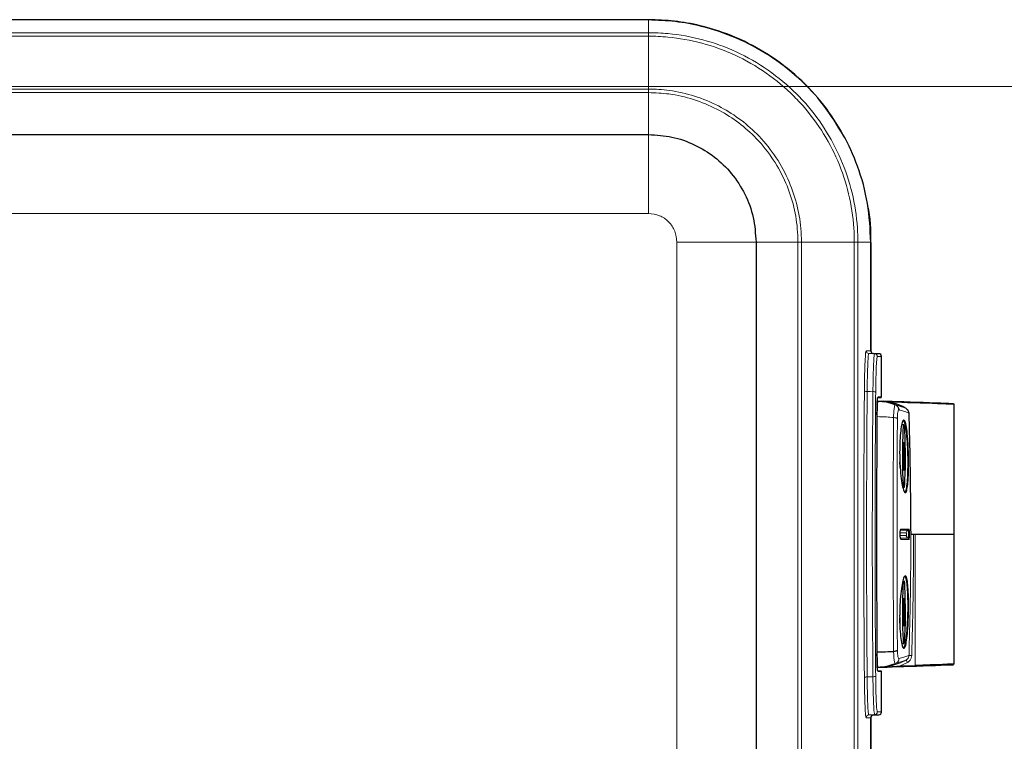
# Model space of a CAD drawing. Header units: millimetres. Extents: x 0 to 4205, y 0 to 2970.
# Tile 43 of 87: x 1433 to 1610, y 2497 to 2627. Entities that reach past the tile are written whole.
import ezdxf

# ---------------------------------------------------------------- set-up
doc = ezdxf.new("R2010")
doc.units = ezdxf.units.MM
doc.header["$LTSCALE"] = 5
doc.styles.add('SLDTEXTSTYLE0', font='TXT', dxfattribs={"width": 0.605})
doc.dimstyles.new('SLDDIMSTYLE0', dxfattribs={"dimtxt": 12.841593, "dimasz": 16.5, "dimexe": 0, "dimexo": 0.0625, "dimgap": 3.210398, "dimtad": 1, "dimdec": 0, "dimrnd": 1e-09, "dimzin": 12, "dimdsep": 46, "dimtxsty": 'SLDTEXTSTYLE0', "dimsah": 1, "dimcen": 0.09, "dimadec": 0, "dimazin": 3, "dimtfac": 1, "dimtdec": 1, "dimtofl": 0, "dimtmove": 0, "dimatfit": 3, "dimfxl": 0, "dimfrac": 2, "dimtolj": 1, "dimtzin": 12, "dimarcsym": 0})

# ---------------------------------------------------------------- blocks, each defined once
blk = doc.blocks.new('_D_13')
at = {"color": 7, "linetype": 'Continuous', "lineweight": 0}
for p, q in [((1356.29, 2614.67), (1656.46, 2614.67)), ((1651.46, 2614.67), (1651.46, 1676.69)), ((1628.8, 2162.83), (1628.8, 2167.24)), ((1628.8, 2167.24), (1648.52, 2167.24)), ((1648.52, 2167.24), (1648.52, 2162.83)), ((1628.8, 2128.53), (1628.8, 2124.12)), ((1648.52, 2124.12), (1648.52, 2128.53)), ((1628.8, 2124.12), (1648.52, 2124.12)), ((1546.31, 1676.69), (1656.46, 1676.69))]:
    blk.add_line(p, q, dxfattribs=at)
at = {"color": 7, "linetype": 'Continuous', "lineweight": 18}
for points in [[(1651.46, 2614.67), (1648.96, 2598.17), (1653.96, 2598.17)], [(1651.46, 1676.69), (1653.96, 1693.19), (1648.96, 1693.19)]]:
    blk.add_solid(points, dxfattribs=at)
at = {"color": 7, "linetype": 'Continuous', "lineweight": 18, "char_height": 13.229, "attachment_point": 1, "rotation": 90, "style": 'SLDTEXTSTYLE0'}
for s, insert in [('36,9', (1631.47, 2128.53)), ('938', (1608.81, 2130.98))]:
    blk.add_mtext(s, dxfattribs=dict(at, insert=insert))

msp = doc.modelspace()

# ---------------------------------------------------------------- linework, layer by layer
at = {"color": 7, "linetype": 'Continuous', "lineweight": 25}
for p, q in [((1546.31, 2626.65), (1387, 2626.65)), ((1376.29, 2606.02), (1546.31, 2606.02)), ((1565.63, 2586.69), (1565.63, 2151.67)), ((1586.27, 2567.15), (1586.27, 2586.69)), ((1586.29, 2586.6), (1586.29, 2567.12)), ((1587.69, 2566.62), (1586.72, 2566.65)), ((1588.18, 2558.78), (1588.18, 2566.12)), ((1588.18, 2566.12), (1588.18, 2566.12)), ((1588.19, 2558.78), (1588.19, 2566.08)), ((1588.19, 2566.08), (1588.19, 2566.08)), ((1587.43, 2558.09), (1588.11, 2558.07)), ((1587.44, 2558.1), (1588.38, 2558.07)), ((1588.14, 2558.77), (1587.5, 2558.75)), ((1587.5, 2558.75), (1588.12, 2558.77)), ((1588.18, 2558.78), (1587.51, 2558.78)), ((1590.82, 2557.58), (1588.11, 2558.07)), ((1601.22, 2534.17), (1601.22, 2557.52)), ((1590.67, 2557.44), (1590.67, 2557.44)), ((1592.22, 2553.82), (1591.81, 2553.82)), ((1592.17, 2550.19), (1592.23, 2550.19)), ((1592.22, 2546.15), (1592.16, 2546.15)), ((1593.46, 2534.17), (1593.43, 2534.17)), ((1593.46, 2534.17), (1593.95, 2534.17)), ((1593.95, 2534.17), (1594.22, 2534.17)), ((1594.22, 2534.17), (1601.22, 2534.17)), ((1601.22, 2510.82), (1601.22, 2534.17)), ((1592.17, 2522.19), (1592.23, 2522.19)), ((1592.22, 2518.16), (1592.16, 2518.16)), ((1591.82, 2514.52), (1592.22, 2514.52)), ((1590.36, 2513.11), (1590.36, 2513.11)), ((1587.44, 2510.24), (1588.38, 2510.27)), ((1587.5, 2509.59), (1588.14, 2509.57)), ((1588.12, 2509.57), (1587.5, 2509.59)), ((1587.51, 2509.57), (1588.18, 2509.57)), ((1588.18, 2502.22), (1588.18, 2509.57)), ((1588.19, 2502.26), (1588.19, 2509.57)), ((1586.27, 2312.15), (1586.27, 2501.19)), ((1586.29, 2501.22), (1586.29, 2312.12)), ((1586.72, 2501.69), (1587.69, 2501.72)), ((1588.18, 2502.22), (1588.18, 2502.22)), ((1588.19, 2502.26), (1588.19, 2502.26))]:
    msp.add_line(p, q, dxfattribs=at)
at = {"color": 8, "linetype": 'Continuous', "lineweight": 18}
for p, q in [((1546.31, 2624.32), (1546.31, 2626.65)), ((1386.53, 2624.32), (1546.31, 2624.32)), ((1546.31, 2623.69), (1386.82, 2623.69)), ((1546.31, 2623.69), (1546.31, 2614.18)), ((1392.32, 2614.18), (1546.31, 2614.18)), ((1546.31, 2613.55), (1392.32, 2613.55)), ((1546.31, 2606.02), (1546.31, 2613.55)), ((1546.31, 2591.81), (1546.31, 2606.02)), ((1376.29, 2591.81), (1546.31, 2591.81)), ((1551.42, 2586.69), (1551.42, 2151.67)), ((1551.42, 2586.69), (1565.63, 2586.69)), ((1565.63, 2586.69), (1573.16, 2586.69)), ((1573.16, 2492.71), (1573.16, 2586.69)), ((1583.3, 2586.69), (1573.8, 2586.69)), ((1573.8, 2586.69), (1573.8, 2492.71)), ((1583.3, 1716.65), (1583.3, 2586.69)), ((1583.94, 2586.69), (1586.27, 2586.69)), ((1583.94, 2586.69), (1583.94, 1716.65)), ((1585.43, 2567.15), (1586.27, 2567.15)), ((1585.91, 2566.65), (1586.95, 2566.62)), ((1586.72, 2566.65), (1585.91, 2566.65)), ((1586.95, 2566.62), (1587.69, 2566.62)), ((1588.18, 2566.12), (1587.43, 2566.12)), ((1588.18, 2558.78), (1588.18, 2566.12)), ((1588.18, 2566.08), (1588.19, 2566.08)), ((1587.52, 2558.07), (1588.11, 2558.07)), ((1588.14, 2558.77), (1588.14, 2558.77)), ((1590.68, 2557.43), (1590.68, 2557.43)), ((1592.17, 2550.51), (1592.2, 2550.51)), ((1592.13, 2548.65), (1592.31, 2548.65)), ((1592.17, 2549.91), (1592.28, 2549.91)), ((1592.15, 2547.57), (1592.31, 2547.57)), ((1592.16, 2546.35), (1592.28, 2546.35)), ((1592.17, 2545.87), (1592.2, 2545.87)), ((1592.99, 2534.9), (1592.99, 2534.9)), ((1593.13, 2535.09), (1593.13, 2535.09)), ((1592.63, 2534.42), (1592.63, 2534.42)), ((1592.63, 2533.92), (1592.63, 2533.92)), ((1592.99, 2533.44), (1592.99, 2533.44)), ((1593.13, 2533.25), (1593.13, 2533.25)), ((1594.22, 2534.17), (1594.22, 2510.59)), ((1592.17, 2522.52), (1592.2, 2522.52)), ((1592.13, 2520.63), (1592.31, 2520.63)), ((1592.17, 2521.89), (1592.28, 2521.89)), ((1592.15, 2519.54), (1592.31, 2519.54)), ((1592.16, 2518.33), (1592.28, 2518.33)), ((1592.17, 2517.87), (1592.2, 2517.87)), ((1592.86, 2511.11), (1592.62, 2511.55)), ((1593.63, 2512.38), (1593.13, 2512.39)), ((1587.52, 2510.28), (1588.07, 2510.28)), ((1588.07, 2510.28), (1588.46, 2510.28)), ((1592.86, 2511.11), (1591.56, 2510.5)), ((1591.56, 2510.5), (1594.22, 2510.59)), ((1591.56, 2510.4), (1591.56, 2510.5)), ((1594.23, 2510.49), (1591.56, 2510.4)), ((1594.23, 2510.49), (1594.22, 2510.59)), ((1588.14, 2509.57), (1588.14, 2509.57)), ((1588.18, 2502.22), (1588.18, 2509.57)), ((1586.27, 2501.19), (1585.43, 2501.19)), ((1586.95, 2501.72), (1585.91, 2501.69)), ((1585.91, 2501.69), (1586.72, 2501.69)), ((1587.69, 2501.72), (1586.95, 2501.72)), ((1587.43, 2502.22), (1588.18, 2502.22)), ((1588.19, 2502.26), (1588.18, 2502.26))]:
    msp.add_line(p, q, dxfattribs=at)
at = {"color": 8, "linetype": 'Continuous', "lineweight": 18, "flags": 128}
for points in [[(1586.65, 2559.79), (1586.13, 2559.81), (1585.95, 2559.81), (1585.61, 2559.83)], [(1590.67, 2557.44), (1590.68, 2557.43), (1590.68, 2557.43)], [(1591.32, 2556.53), (1591.32, 2556.53), (1591.31, 2556.53)], [(1585.61, 2508.51), (1586.13, 2508.53), (1586.65, 2508.55)]]:
    msp.add_lwpolyline(points, dxfattribs=at)
at = {"color": 7, "linetype": 'Continuous', "lineweight": 25, "flags": 128}
for points in [[(1592.22, 2542.52), (1592.17, 2542.74), (1592.12, 2543.29), (1592.08, 2544.15), (1592.05, 2545.27), (1592.03, 2546.56), (1592.03, 2547.96), (1592.03, 2549.37), (1592.05, 2550.71), (1592.07, 2551.88), (1592.11, 2552.82), (1592.16, 2553.48), (1592.2, 2553.79), (1592.25, 2553.76), (1592.3, 2553.37), (1592.34, 2552.65), (1592.38, 2551.66), (1592.4, 2550.44), (1592.42, 2549.09), (1592.42, 2547.67), (1592.41, 2546.29), (1592.39, 2545.02), (1592.35, 2543.95), (1592.31, 2543.15), (1592.27, 2542.66), (1592.22, 2542.52)], [(1592.2, 2550.51), (1592.2, 2550.63), (1592.19, 2550.69), (1592.18, 2550.69), (1592.18, 2550.63), (1592.17, 2550.52), (1592.17, 2550.36), (1592.17, 2550.18), (1592.17, 2549.99)], [(1592.2, 2550.51), (1592.21, 2550.38), (1592.21, 2550.28), (1592.22, 2550.21), (1592.23, 2550.19), (1592.23, 2550.2), (1592.24, 2550.26), (1592.24, 2550.35), (1592.25, 2550.48)], [(1592.28, 2549.91), (1592.28, 2550.09), (1592.28, 2550.27), (1592.28, 2550.44), (1592.27, 2550.56), (1592.27, 2550.63), (1592.26, 2550.64), (1592.26, 2550.58), (1592.25, 2550.48)], [(1592.16, 2546.43), (1592.16, 2546.25), (1592.16, 2546.07), (1592.17, 2545.9), (1592.17, 2545.78), (1592.18, 2545.71), (1592.18, 2545.7), (1592.19, 2545.76), (1592.2, 2545.87)], [(1592.25, 2545.83), (1592.24, 2545.96), (1592.23, 2546.06), (1592.23, 2546.13), (1592.22, 2546.15), (1592.21, 2546.14), (1592.21, 2546.08), (1592.2, 2545.99), (1592.2, 2545.87)], [(1592.25, 2545.83), (1592.25, 2545.71), (1592.26, 2545.65), (1592.26, 2545.65), (1592.27, 2545.71), (1592.28, 2545.83), (1592.28, 2545.98), (1592.28, 2546.16), (1592.28, 2546.35)], [(1592.22, 2514.52), (1592.17, 2514.75), (1592.12, 2515.32), (1592.08, 2516.19), (1592.05, 2517.31), (1592.03, 2518.61), (1592.03, 2520.01), (1592.03, 2521.42), (1592.05, 2522.75), (1592.08, 2523.92), (1592.11, 2524.85), (1592.16, 2525.49), (1592.21, 2525.8), (1592.25, 2525.75), (1592.3, 2525.35), (1592.34, 2524.62), (1592.38, 2523.62), (1592.4, 2522.4), (1592.42, 2521.03), (1592.42, 2519.62), (1592.41, 2518.24), (1592.39, 2516.98), (1592.35, 2515.92), (1592.31, 2515.13), (1592.27, 2514.65), (1592.22, 2514.52)], [(1592.2, 2522.52), (1592.2, 2522.64), (1592.19, 2522.7), (1592.18, 2522.7), (1592.18, 2522.64), (1592.17, 2522.53), (1592.17, 2522.37), (1592.17, 2522.19), (1592.17, 2522.01)], [(1592.2, 2522.52), (1592.21, 2522.38), (1592.21, 2522.28), (1592.22, 2522.21), (1592.23, 2522.19), (1592.23, 2522.2), (1592.24, 2522.25), (1592.25, 2522.34), (1592.25, 2522.47)], [(1592.28, 2521.89), (1592.28, 2522.08), (1592.28, 2522.26), (1592.28, 2522.42), (1592.28, 2522.54), (1592.27, 2522.62), (1592.26, 2522.63), (1592.26, 2522.58), (1592.25, 2522.47)], [(1592.16, 2518.45), (1592.16, 2518.27), (1592.16, 2518.08), (1592.17, 2517.92), (1592.17, 2517.8), (1592.18, 2517.72), (1592.18, 2517.71), (1592.19, 2517.77), (1592.2, 2517.87)], [(1592.25, 2517.82), (1592.24, 2517.96), (1592.23, 2518.06), (1592.23, 2518.13), (1592.22, 2518.15), (1592.21, 2518.14), (1592.21, 2518.09), (1592.2, 2518), (1592.2, 2517.87)], [(1592.25, 2517.82), (1592.25, 2517.71), (1592.26, 2517.64), (1592.26, 2517.64), (1592.27, 2517.7), (1592.27, 2517.81), (1592.28, 2517.97), (1592.28, 2518.15), (1592.28, 2518.33)]]:
    msp.add_lwpolyline(points, dxfattribs=at)
at = {"color": 8, "linetype": 'Continuous', "lineweight": 18}
for centre, radius, start, end in [((1585.93, 2567.15), 0.5, 179.9834, 267.9817), ((1586.93, 2566.12), 0.5, 359.9834, 87.9817), ((1587.68, 2566.12), 0.5, 359.9834, 87.9817), ((1585.5, 2560.48), 0.661, 233.5805, 279.2844), ((1586.75, 2559.14), 0.662, 53.6172, 99.2783), ((1591.48, 2535.09), 0.201, 316.484, 0.1234), ((1593.13, 2534.42), 0.5, 106.8008, 180.0938), ((1593.13, 2534.42), 0.5, 106.792, 180.0162), ((1592.93, 2535.09), 0.2, 286.8009, 0.1465), ((1592.93, 2535.09), 0.2, 286.792, 0.0687), ((1591.48, 2533.25), 0.201, 359.8786, 42.3625), ((1593.13, 2533.92), 0.5, 179.9062, 253.1992), ((1592.93, 2533.25), 0.2, 359.8535, 73.1991), ((1592.93, 2533.25), 0.2, 359.9313, 73.208), ((1585.5, 2507.86), 0.661, 80.7156, 126.4195), ((1586.75, 2509.21), 0.662, 260.7217, 306.3828), ((1585.93, 2501.19), 0.5, 92.0183, 180.0166), ((1586.93, 2502.22), 0.5, 272.0183, 0.0166), ((1587.68, 2502.22), 0.5, 272.0183, 0.0166)]:
    msp.add_arc(centre, radius, start, end, dxfattribs=at)
at = {"color": 7, "linetype": 'Continuous', "lineweight": 25}
for centre, radius, start, end in [((1587.68, 2566.12), 0.5, 0, 87.8701), ((1587.69, 2566.08), 0.5, 0, 26.6322), ((1587.17, 2548.09), 9.98, 69.4627, 87.9966), ((1600.84, 2548.22), 8.72, 176.3676, 183.5299), ((1578.78, 2549.67), 13.39, 356.174, 1.3788), ((1607.1, 2549.56), 14.83, 178.666, 183.5081), ((1583.6, 2548.12), 8.72, 356.3676, 3.5299), ((1577.34, 2546.78), 14.83, 358.666, 3.5081), ((1605.67, 2546.67), 13.39, 176.174, 181.3788), ((1593.13, 2533.92), 0.5, 179.9838, 253.208), ((1600.83, 2520.24), 8.71, 176.3459, 183.5145), ((1579.04, 2521.69), 13.13, 356.1113, 1.3902), ((1607.36, 2521.54), 15.08, 178.6711, 183.455), ((1583.61, 2520.1), 8.71, 356.3459, 3.5145), ((1577.09, 2518.8), 15.08, 358.6711, 3.455), ((1605.4, 2518.65), 13.13, 176.1113, 181.3902), ((1587.68, 2502.22), 0.5, 272.1299, 0), ((1587.69, 2502.26), 0.5, 331.2259, 0)]:
    msp.add_arc(centre, radius, start, end, dxfattribs=at)
for centre, major_axis, ratio, start_param, end_param in [((1586.77, 2567.15), (-0.5, 0), 0.999391, 0, 1.06376), ((1586.79, 2567.12), (0.5, 0), 0.999391, 3.141593, 3.547073), ((1586.74, 2567.15), (0, 0.5), 0.878495, 2.634556, 3.106686), ((1587.68, 2558.76), (0.5, 0.017), 0.001217, 5.794451, 6.318049), ((1587.69, 2558.76), (0.5, 0.017), 0.001217, 5.794451, 6.318049), ((1594.22, 2557.76), (7, -0.24), 0.0012, 0.000041, 2.560138), ((1594.23, 2557.86), (6.9, -0.24), 0.001217, 4.712431, 8.843324), ((1594.23, 2510.48), (6.9, 0.24), 0.001217, 3.700056, 3.723047), ((1594.23, 2510.48), (6.9, 0.24), 0.001217, 3.723047, 7.853939), ((1594.22, 2510.58), (7, 0.24), 0.0012, 6.283144, 7.85394), ((1587.68, 2509.58), (0.5, -0.017), 0.001217, 6.248321, 6.77192), ((1587.69, 2509.58), (0.5, -0.017), 0.001217, 6.248321, 6.77192), ((1586.77, 2501.19), (0.5, 0), 0.999391, 2.077833, 3.141593), ((1586.79, 2501.22), (-0.5, 0), 0.999391, 5.859307, 6.283185), ((1586.74, 2501.19), (0, 0.5), 0.878495, 0.034907, 0.507036)]:
    msp.add_ellipse(centre, major_axis=major_axis, ratio=ratio, start_param=start_param, end_param=end_param, dxfattribs=at)
at = {"color": 8, "linetype": 'Continuous', "lineweight": 18}
msp.add_ellipse((1594.22, 2557.76), major_axis=(7, -0.24), ratio=0.0012, start_param=2.560138, end_param=2.583129, dxfattribs=at)
at = {"color": 7, "linetype": 'Continuous', "lineweight": 25}
for points, knots in [([(1581.41, 2605.74), (1580.25, 2607.64), (1577.95, 2611.43), (1573.35, 2616.28), (1568.08, 2620.36), (1562.19, 2623.51), (1556.44, 2625.42), (1551.1, 2626.43), (1547.89, 2626.54), (1546.29, 2626.6)], [0, 0, 0, 0, 0.154864, 0.309987, 0.46511, 0.620233, 0.775357, 0.887678, 1, 1, 1, 1]), ([(1586.27, 2586.69), (1586.15, 2589.01), (1585.91, 2593.65), (1584.11, 2600.18), (1581.41, 2606.12), (1577.85, 2611.52), (1573.35, 2616.36), (1568, 2620.48), (1562.02, 2623.64), (1556.26, 2625.53), (1550.98, 2626.49), (1547.87, 2626.6), (1546.31, 2626.65)], [0, 0, 0, 0, 0.110744, 0.221492, 0.321792, 0.4221, 0.529354, 0.636614, 0.743864, 0.851113, 0.925558, 1, 1, 1, 1]), ([(1546.31, 2606.02), (1547.73, 2605.93), (1550.56, 2605.74), (1554.6, 2604.31), (1558.24, 2602.09), (1561.37, 2599.07), (1563.76, 2595.38), (1565.33, 2591.15), (1565.53, 2588.19), (1565.63, 2586.69)], [0, 0, 0, 0, 0.1399597, 0.279956, 0.4199493, 0.5593902, 0.70648, 0.8526447, 1, 1, 1, 1]), ([(1586.29, 2586.6), (1586.28, 2588.84), (1586.27, 2591.15), (1585.69, 2593.38), (1585.67, 2593.46)], [0, 0, 0, 0, 0.964519, 1, 1, 1, 1]), ([(1587.37, 2555.65), (1587.38, 2556.08), (1587.39, 2556.94), (1587.42, 2557.95), (1587.46, 2558.64), (1587.49, 2558.73), (1587.51, 2558.78)], [0, 0, 0, 0, 0.249744, 0.499494, 0.749134, 1, 1, 1, 1]), ([(1592.57, 2556.8), (1592.19, 2557), (1591.6, 2557.31), (1591.02, 2557.51), (1590.82, 2557.58)], [0, 0, 0, 0, 0.662737, 1, 1, 1, 1]), ([(1591.31, 2556.53), (1591.31, 2556.54), (1591.31, 2556.6), (1591.29, 2556.76), (1591.19, 2557.02), (1590.97, 2557.29), (1590.77, 2557.39), (1590.67, 2557.44)], [0, 0, 0, 0, 0.025265, 0.14362, 0.429104, 0.714551, 1, 1, 1, 1]), ([(1592.57, 2556.8), (1592.66, 2556.74), (1592.85, 2556.61), (1593.03, 2556.31), (1593.07, 2556.08), (1593.08, 2555.96)], [0, 0, 0, 0, 0.323495, 0.646969, 1, 1, 1, 1]), ([(1593.08, 2555.96), (1593.12, 2554.82), (1593.33, 2547.56), (1593.39, 2540.3), (1593.43, 2534.17)], [0, 0, 0, 0, 0.156719, 1, 1, 1, 1]), ([(1587.37, 2555.65), (1587.36, 2553.22), (1587.32, 2548.37), (1587.3, 2540.92), (1587.29, 2533.39), (1587.3, 2526.12), (1587.33, 2519.2), (1587.36, 2514.86), (1587.37, 2512.69)], [0, 0, 0, 0, 0.171354, 0.342709, 0.518111, 0.693514, 0.846409, 1, 1, 1, 1]), ([(1591.48, 2547.49), (1591.47, 2547.76), (1591.44, 2548.76), (1591.46, 2550.49), (1591.58, 2552.42), (1591.79, 2553.87), (1592.04, 2554.68), (1592.31, 2554.76), (1592.57, 2554.1), (1592.79, 2552.76), (1592.93, 2551.13), (1593.02, 2549.29), (1593.07, 2547.33), (1593.05, 2545.2), (1592.95, 2543.4), (1592.78, 2542.13), (1592.54, 2541.55), (1592.26, 2541.7), (1591.98, 2542.59), (1591.72, 2544.11), (1591.55, 2545.85), (1591.5, 2547.03), (1591.48, 2547.49)], [0, 0, 0, 0, 0.019987, 0.073366, 0.126646, 0.18006, 0.233728, 0.287605, 0.341548, 0.395433, 0.449204, 0.483009, 0.536516, 0.590026, 0.643501, 0.696975, 0.750528, 0.804252, 0.858178, 0.91221, 0.966146, 1, 1, 1, 1]), ([(1592.36, 2541.81), (1592.38, 2541.79), (1592.5, 2541.69), (1592.68, 2542.26), (1592.85, 2543.46), (1592.95, 2545.25), (1592.97, 2547.34), (1592.92, 2549.27), (1592.83, 2551.08), (1592.69, 2552.7), (1592.47, 2553.98), (1592.27, 2554.61), (1592.14, 2554.53), (1592.11, 2554.51)], [0, 0, 0, 0, 0.032767, 0.139638, 0.246356, 0.353086, 0.459896, 0.566702, 0.634182, 0.741507, 0.849048, 0.956697, 1, 1, 1, 1]), ([(1591.55, 2546.14), (1591.53, 2546.37), (1591.51, 2546.7), (1591.5, 2547.04), (1591.5, 2547.14)], [0, 0, 0, 0, 0.719005, 1, 1, 1, 1]), ([(1591.54, 2534.05), (1591.54, 2534.09), (1591.53, 2534.22), (1591.54, 2534.48), (1591.57, 2534.74), (1591.59, 2534.89), (1591.62, 2534.96), (1591.62, 2534.96), (1591.62, 2534.96)], [0, 0, 0, 0, 0.079853, 0.338252, 0.596128, 0.806404, 0.944131, 1, 1, 1, 1]), ([(1591.62, 2533.38), (1591.62, 2533.38), (1591.62, 2533.38), (1591.61, 2533.4), (1591.59, 2533.46), (1591.57, 2533.61), (1591.55, 2533.82), (1591.54, 2533.98), (1591.54, 2534.05)], [0, 0, 0, 0, 0.009958, 0.118083, 0.278547, 0.505632, 0.788334, 1, 1, 1, 1]), ([(1591.45, 2519.5), (1591.46, 2519.78), (1591.47, 2520.78), (1591.55, 2522.51), (1591.75, 2524.43), (1592.01, 2525.88), (1592.3, 2526.69), (1592.57, 2526.77), (1592.8, 2526.09), (1592.96, 2524.74), (1593.04, 2523.11), (1593.07, 2521.28), (1593.04, 2519.33), (1592.93, 2517.19), (1592.76, 2515.39), (1592.54, 2514.13), (1592.28, 2513.55), (1592.01, 2513.71), (1591.76, 2514.61), (1591.56, 2516.14), (1591.46, 2517.88), (1591.46, 2519.05), (1591.45, 2519.5)], [0, 0, 0, 0, 0.020226, 0.073502, 0.126901, 0.180592, 0.234551, 0.28859, 0.342507, 0.396212, 0.449746, 0.483228, 0.53675, 0.590272, 0.643853, 0.697531, 0.75132, 0.805217, 0.859159, 0.913019, 0.966659, 1, 1, 1, 1]), ([(1592.11, 2513.82), (1592.13, 2513.8), (1592.25, 2513.7), (1592.44, 2514.26), (1592.66, 2515.46), (1592.83, 2517.24), (1592.94, 2519.34), (1592.97, 2521.26), (1592.94, 2523.07), (1592.87, 2524.68), (1592.7, 2525.97), (1592.52, 2526.61), (1592.39, 2526.54), (1592.36, 2526.51)], [0, 0, 0, 0, 0.031387, 0.138728, 0.245855, 0.3528, 0.459634, 0.566471, 0.633303, 0.740152, 0.847332, 0.954928, 1, 1, 1, 1]), ([(1591.47, 2518.17), (1591.46, 2518.41), (1591.46, 2518.73), (1591.46, 2519.06), (1591.46, 2519.15)], [0, 0, 0, 0, 0.73256, 1, 1, 1, 1]), ([(1590.36, 2513.11), (1590.46, 2513.12), (1590.67, 2513.15), (1590.9, 2513.21), (1591.01, 2513.26), (1591.04, 2513.29), (1591.05, 2513.3), (1591.05, 2513.3)], [0, 0, 0, 0, 0.305222, 0.610444, 0.915695, 0.970956, 1, 1, 1, 1]), ([(1587.51, 2509.57), (1587.49, 2509.61), (1587.46, 2509.7), (1587.42, 2510.39), (1587.39, 2511.4), (1587.38, 2512.26), (1587.37, 2512.69)], [0, 0, 0, 0, 0.249744, 0.499494, 0.749134, 1, 1, 1, 1]), ([(1587.4, 2513.03), (1587.52, 2513.03), (1588.16, 2513.03), (1589.16, 2513.05), (1590.01, 2513.09), (1590.36, 2513.11)], [0, 0, 0, 0, 0.1243676, 0.6365874, 1, 1, 1, 1]), ([(1587.52, 2510.28), (1588.07, 2510.32), (1589.15, 2510.4), (1590.18, 2510.74), (1590.68, 2510.91)], [0, 0, 0, 0, 0.513682, 1, 1, 1, 1])]:
    msp.add_open_spline(points, degree=3, knots=knots, dxfattribs=at)
at = {"color": 8, "linetype": 'Continuous', "lineweight": 18}
for points in [[(1546.31, 2623.69), (1546.31, 2623.78), (1546.31, 2623.96), (1546.31, 2624.16), (1546.31, 2624.29), (1546.31, 2624.31), (1546.31, 2624.32)], [(1546.31, 2613.55), (1546.31, 2613.56), (1546.31, 2613.59), (1546.31, 2613.72), (1546.31, 2613.91), (1546.31, 2614.09), (1546.31, 2614.18)], [(1573.16, 2586.69), (1573.18, 2586.69), (1573.2, 2586.69), (1573.33, 2586.69), (1573.53, 2586.69), (1573.71, 2586.69), (1573.8, 2586.69)], [(1583.3, 2586.69), (1583.4, 2586.69), (1583.58, 2586.69), (1583.77, 2586.69), (1583.9, 2586.69), (1583.93, 2586.69), (1583.94, 2586.69)], [(1587.52, 2558.07), (1587.51, 2558.03), (1587.5, 2557.95), (1587.48, 2557.34), (1587.44, 2556.44), (1587.41, 2555.69), (1587.4, 2555.31)], [(1587.4, 2513.03), (1587.37, 2516.53), (1587.33, 2523.51), (1587.31, 2534.17), (1587.33, 2544.83), (1587.37, 2551.82), (1587.4, 2555.31)], [(1591.05, 2554.98), (1591.02, 2555), (1590.98, 2555.03), (1590.82, 2555.08), (1590.62, 2555.12), (1590.44, 2555.14), (1590.36, 2555.15)], [(1587.4, 2513.03), (1587.41, 2512.65), (1587.44, 2511.9), (1587.48, 2511), (1587.5, 2510.39), (1587.51, 2510.31), (1587.52, 2510.28)], [(1590.68, 2510.91), (1590.77, 2510.95), (1590.95, 2511.03), (1591.15, 2511.25), (1591.29, 2511.52), (1591.31, 2511.71), (1591.32, 2511.81)]]:
    msp.add_open_spline(points, degree=3, dxfattribs=at)
for points, knots in [([(1546.31, 2624.32), (1546.31, 2624.32), (1547.48, 2624.32), (1550.77, 2624.17), (1556.11, 2623.2), (1562.21, 2621.02), (1567.92, 2617.73), (1571.76, 2614.53), (1575.13, 2611.02), (1578.05, 2607.23), (1581.06, 2601.61), (1583.05, 2595.56), (1583.86, 2590.51), (1583.92, 2587.55), (1583.94, 2586.69)], [0, 0, 0, 0, 0.000001, 0.059558, 0.166992, 0.274418, 0.387197, 0.499972, 0.526998, 0.634444, 0.741887, 0.849316, 0.956751, 1, 1, 1, 1]), ([(1583.3, 2586.69), (1583.3, 2586.69), (1583.3, 2587.53), (1583.21, 2590.45), (1582.44, 2595.41), (1580.47, 2601.36), (1577.52, 2606.88), (1574.64, 2610.61), (1571.33, 2614.06), (1567.56, 2617.21), (1561.94, 2620.44), (1555.95, 2622.59), (1550.69, 2623.54), (1547.46, 2623.69), (1546.31, 2623.69), (1546.31, 2623.69)], [0, 0, 0, 0, 0.000001, 0.043245, 0.150683, 0.258113, 0.365559, 0.473007, 0.500028, 0.612804, 0.725584, 0.83301, 0.940446, 0.999999, 1, 1, 1, 1]), ([(1546.31, 2614.18), (1546.31, 2614.18), (1547.56, 2614.18), (1550.37, 2613.99), (1554.62, 2613.03), (1558.82, 2611.31), (1562.57, 2609), (1566, 2606.08), (1569.02, 2602.43), (1571.43, 2598.21), (1573.01, 2593.72), (1573.71, 2589.86), (1573.78, 2587.5), (1573.8, 2586.69)], [0, 0, 0, 0, 0.0000014, 0.0872097, 0.1946884, 0.3021535, 0.4010233, 0.4998879, 0.6142208, 0.7285593, 0.8361079, 0.9436771, 1, 1, 1, 1]), ([(1573.16, 2586.69), (1573.16, 2586.69), (1573.16, 2587.49), (1573.06, 2589.79), (1572.4, 2593.56), (1570.85, 2597.95), (1568.5, 2602.07), (1565.54, 2605.63), (1562.19, 2608.48), (1558.53, 2610.75), (1554.43, 2612.41), (1550.27, 2613.39), (1547.54, 2613.5), (1546.31, 2613.55)], [0, 0, 0, 0, 0.0000014, 0.0562867, 0.1638722, 0.2714366, 0.3857775, 0.5001128, 0.5989771, 0.6978466, 0.805319, 0.9128054, 1, 1, 1, 1]), ([(1546.31, 2591.81), (1546.98, 2591.73), (1548.32, 2591.58), (1550.01, 2590.4), (1551.19, 2588.71), (1551.34, 2587.37), (1551.42, 2586.69)], [0, 0, 0, 0, 0.250834, 0.499817, 0.748645, 1, 1, 1, 1]), ([(1585.11, 2559.95), (1585.12, 2560.96), (1585.15, 2562.98), (1585.23, 2565.33), (1585.33, 2566.87), (1585.4, 2567.06), (1585.43, 2567.15)], [0, 0, 0, 0, 0.254254, 0.508468, 0.76253, 1, 1, 1, 1]), ([(1585.91, 2566.65), (1585.88, 2566.57), (1585.81, 2566.39), (1585.72, 2564.93), (1585.66, 2563.17), (1585.63, 2561.42), (1585.62, 2560.45), (1585.61, 2559.83)], [0, 0, 0, 0, 0.237276, 0.491125, 0.745126, 0.835049, 1, 1, 1, 1]), ([(1586.65, 2559.79), (1586.66, 2560.75), (1586.68, 2562.66), (1586.76, 2564.9), (1586.83, 2566.01), (1586.9, 2566.53), (1586.93, 2566.58), (1586.95, 2566.62)], [0, 0, 0, 0, 0.254017, 0.508007, 0.761845, 0.846009, 1, 1, 1, 1]), ([(1587.43, 2566.12), (1587.4, 2566.04), (1587.34, 2565.87), (1587.25, 2564.49), (1587.18, 2562.39), (1587.16, 2560.57), (1587.14, 2559.67)], [0, 0, 0, 0, 0.237643, 0.491649, 0.745808, 1, 1, 1, 1]), ([(1585.11, 2508.39), (1585.09, 2510.52), (1585.06, 2514.77), (1585.03, 2521.25), (1585.01, 2527.78), (1585, 2534.34), (1585.01, 2541.92), (1585.04, 2550.51), (1585.09, 2556.8), (1585.11, 2559.95)], [0, 0, 0, 0, 0.125627, 0.25149, 0.377354, 0.503218, 0.629082, 0.814541, 1, 1, 1, 1]), ([(1585.61, 2559.83), (1585.59, 2556.7), (1585.54, 2550.44), (1585.51, 2541.88), (1585.5, 2534.34), (1585.5, 2527.81), (1585.53, 2521.32), (1585.56, 2514.86), (1585.59, 2510.63), (1585.61, 2508.51)], [0, 0, 0, 0, 0.185459, 0.370919, 0.496782, 0.622645, 0.748509, 0.874373, 1, 1, 1, 1]), ([(1586.65, 2508.55), (1586.62, 2511.62), (1586.57, 2517.75), (1586.54, 2526.19), (1586.53, 2533.72), (1586.54, 2540.3), (1586.56, 2546.86), (1586.59, 2553.38), (1586.63, 2557.65), (1586.65, 2559.79)], [0, 0, 0, 0, 0.181993, 0.363986, 0.491238, 0.61849, 0.745741, 0.872993, 1, 1, 1, 1]), ([(1587.14, 2559.67), (1587.13, 2557.54), (1587.09, 2553.29), (1587.06, 2546.8), (1587.04, 2540.28), (1587.03, 2533.72), (1587.04, 2526.23), (1587.07, 2517.83), (1587.12, 2511.72), (1587.14, 2508.67)], [0, 0, 0, 0, 0.127007, 0.254259, 0.38151, 0.508762, 0.636013, 0.818007, 1, 1, 1, 1]), ([(1587.52, 2558.07), (1588.02, 2558.03), (1589.01, 2557.95), (1590.06, 2557.66), (1590.61, 2557.46), (1590.68, 2557.43)], [0, 0, 0, 0, 0.4632621, 0.9265239, 1, 1, 1, 1]), ([(1590.36, 2555.15), (1590.36, 2555.46), (1590.38, 2556.07), (1590.45, 2556.8), (1590.55, 2557.33), (1590.63, 2557.4), (1590.67, 2557.44)], [0, 0, 0, 0, 0.243306, 0.486578, 0.730932, 1, 1, 1, 1]), ([(1591.32, 2556.53), (1591.32, 2556.55), (1591.31, 2556.61), (1591.29, 2556.77), (1591.2, 2557.02), (1590.98, 2557.28), (1590.78, 2557.38), (1590.68, 2557.43)], [0, 0, 0, 0, 0.054964, 0.145039, 0.430027, 0.715014, 1, 1, 1, 1]), ([(1590.68, 2557.43), (1590.68, 2557.43), (1590.75, 2557.41), (1591.17, 2557.29), (1591.84, 2557.06), (1592.34, 2556.88), (1592.54, 2556.81), (1592.57, 2556.8)], [0, 0, 0, 0, 0.000006, 0.0754, 0.501749, 0.927931, 1, 1, 1, 1]), ([(1591.31, 2556.53), (1591.31, 2556.53), (1591.27, 2556.53), (1591.2, 2556.45), (1591.12, 2556.11), (1591.06, 2555.61), (1591.05, 2555.19), (1591.05, 2554.98)], [0, 0, 0, 0, 0.016553, 0.265322, 0.511378, 0.7561, 1, 1, 1, 1]), ([(1593.08, 2555.96), (1593.05, 2555.97), (1592.86, 2556.03), (1592.39, 2556.19), (1591.77, 2556.4), (1591.38, 2556.51), (1591.32, 2556.53)], [0, 0, 0, 0, 0.0711356, 0.4977918, 0.9243183, 1, 1, 1, 1]), ([(1587.4, 2555.31), (1587.95, 2555.29), (1588.96, 2555.26), (1589.93, 2555.18), (1590.36, 2555.15)], [0, 0, 0, 0, 0.554106, 1, 1, 1, 1]), ([(1590.36, 2513.11), (1590.35, 2513.87), (1590.34, 2516.8), (1590.31, 2521.96), (1590.29, 2528.61), (1590.28, 2535.28), (1590.29, 2541.95), (1590.32, 2548.6), (1590.34, 2552.96), (1590.36, 2555.15)], [0, 0, 0, 0, 0.054529, 0.212103, 0.369677, 0.527256, 0.684835, 0.842418, 1, 1, 1, 1]), ([(1591.05, 2554.98), (1591.03, 2552.81), (1591.01, 2548.48), (1590.98, 2541.89), (1590.97, 2535.28), (1590.98, 2528.65), (1591, 2522.06), (1591.02, 2516.94), (1591.04, 2514.04), (1591.05, 2513.3)], [0, 0, 0, 0, 0.157643, 0.315286, 0.472918, 0.630549, 0.788186, 0.945823, 1, 1, 1, 1]), ([(1591.68, 2533.25), (1591.67, 2533.25), (1591.66, 2533.25), (1591.62, 2533.3), (1591.58, 2533.47), (1591.55, 2533.72), (1591.53, 2534.01), (1591.53, 2534.33), (1591.55, 2534.63), (1591.58, 2534.87), (1591.62, 2535.05), (1591.66, 2535.08), (1591.68, 2535.09)], [0, 0, 0, 0, 0.018208, 0.125995, 0.233222, 0.339957, 0.446493, 0.553217, 0.660432, 0.768211, 0.876381, 1, 1, 1, 1]), ([(1592.99, 2534.9), (1592.96, 2534.9), (1592.8, 2534.9), (1592.38, 2534.9), (1591.87, 2534.9), (1591.54, 2534.9)], [0, 0, 0, 0, 0.083075, 0.415389, 1, 1, 1, 1]), ([(1591.68, 2535.09), (1591.92, 2535.09), (1592.43, 2535.09), (1592.87, 2535.09), (1593.09, 2535.09), (1593.13, 2535.09)], [0, 0, 0, 0, 0.418273, 0.883663, 1, 1, 1, 1]), ([(1592.99, 2533.44), (1593, 2533.45), (1593.01, 2533.48), (1593.03, 2533.62), (1593.05, 2533.82), (1593.05, 2534.05), (1593.05, 2534.3), (1593.05, 2534.54), (1593.03, 2534.73), (1593.01, 2534.86), (1593, 2534.9), (1592.99, 2534.9), (1592.99, 2534.9)], [0, 0, 0, 0, 0.124932, 0.233167, 0.341394, 0.449615, 0.557838, 0.666066, 0.774302, 0.882545, 0.979886, 1, 1, 1, 1]), ([(1593.13, 2535.09), (1593.14, 2535.08), (1593.16, 2535.05), (1593.19, 2534.88), (1593.2, 2534.64), (1593.21, 2534.34), (1593.21, 2534.02), (1593.2, 2533.73), (1593.19, 2533.48), (1593.16, 2533.29), (1593.14, 2533.26), (1593.13, 2533.25)], [0, 0, 0, 0, 0.117232, 0.225515, 0.333777, 0.442019, 0.55025, 0.658484, 0.766735, 0.87501, 1, 1, 1, 1]), ([(1592.63, 2534.42), (1592.6, 2534.42), (1592.45, 2534.42), (1592.13, 2534.42), (1591.75, 2534.42), (1591.54, 2534.42)], [0, 0, 0, 0, 0.107306, 0.536551, 1, 1, 1, 1]), ([(1591.54, 2533.44), (1591.59, 2533.44), (1591.83, 2533.44), (1592.38, 2533.44), (1592.75, 2533.44), (1592.99, 2533.44)], [0, 0, 0, 0, 0.083075, 0.415389, 1, 1, 1, 1]), ([(1591.55, 2533.92), (1591.66, 2533.92), (1592.09, 2533.92), (1592.4, 2533.92), (1592.63, 2533.92)], [0, 0, 0, 0, 0.255107, 1, 1, 1, 1]), ([(1593.13, 2533.25), (1592.97, 2533.25), (1592.62, 2533.25), (1592.09, 2533.25), (1591.75, 2533.25), (1591.68, 2533.25)], [0, 0, 0, 0, 0.418272, 0.883663, 1, 1, 1, 1]), ([(1592.63, 2533.92), (1592.64, 2533.92), (1592.64, 2533.93), (1592.65, 2533.97), (1592.65, 2534.04), (1592.66, 2534.12), (1592.66, 2534.2), (1592.65, 2534.28), (1592.65, 2534.35), (1592.64, 2534.4), (1592.64, 2534.42), (1592.63, 2534.42), (1592.63, 2534.42)], [0, 0, 0, 0, 0.108335, 0.216715, 0.325077, 0.433336, 0.541477, 0.649534, 0.757577, 0.865682, 0.973901, 1, 1, 1, 1]), ([(1593.13, 2512.39), (1593.23, 2516.48), (1593.42, 2523.74), (1593.45, 2531), (1593.46, 2534.17)], [0, 0, 0, 0, 0.563645, 1, 1, 1, 1]), ([(1593.95, 2534.17), (1593.94, 2531), (1593.92, 2523.74), (1593.73, 2516.47), (1593.63, 2512.38)], [0, 0, 0, 0, 0.436355, 1, 1, 1, 1]), ([(1591.05, 2513.3), (1591.05, 2513.09), (1591.07, 2512.67), (1591.13, 2512.18), (1591.22, 2511.85), (1591.28, 2511.83), (1591.32, 2511.81)], [0, 0, 0, 0, 0.246612, 0.496114, 0.748368, 1, 1, 1, 1]), ([(1588.07, 2510.28), (1588.07, 2510.28), (1588.16, 2510.28), (1588.74, 2510.31), (1589.82, 2510.46), (1591.27, 2510.87), (1592.17, 2511.32), (1592.62, 2511.55)], [0, 0, 0, 0, 0.000013, 0.055045, 0.370029, 0.685014, 1, 1, 1, 1]), ([(1590.68, 2510.91), (1590.64, 2510.93), (1590.57, 2510.98), (1590.46, 2511.46), (1590.39, 2512.18), (1590.37, 2512.8), (1590.36, 2513.11)], [0, 0, 0, 0, 0.250869, 0.501516, 0.749655, 1, 1, 1, 1]), ([(1592.62, 2511.55), (1592.54, 2511.53), (1592.29, 2511.45), (1591.7, 2511.23), (1591.02, 2511.02), (1590.68, 2510.91)], [0, 0, 0, 0, 0.175951, 0.587828, 1, 1, 1, 1]), ([(1591.32, 2511.81), (1591.63, 2511.91), (1592.26, 2512.1), (1592.81, 2512.3), (1593.06, 2512.37), (1593.13, 2512.39)], [0, 0, 0, 0, 0.409891, 0.819785, 1, 1, 1, 1]), ([(1592.62, 2511.55), (1592.71, 2511.62), (1592.9, 2511.75), (1593.08, 2512.06), (1593.11, 2512.28), (1593.13, 2512.39)], [0, 0, 0, 0, 0.345901, 0.673119, 1, 1, 1, 1]), ([(1593.63, 2512.38), (1593.61, 2512.21), (1593.56, 2511.88), (1593.29, 2511.42), (1593.01, 2511.22), (1592.86, 2511.11)], [0, 0, 0, 0, 0.327249, 0.654472, 1, 1, 1, 1]), ([(1588.07, 2510.28), (1588.07, 2510.28), (1588.15, 2510.28), (1588.46, 2510.29), (1589.22, 2510.32), (1590.31, 2510.39), (1591.16, 2510.46), (1591.56, 2510.5)], [0, 0, 0, 0, 0.004652, 0.065268, 0.272602, 0.663204, 1, 1, 1, 1]), ([(1591.56, 2510.4), (1591.16, 2510.38), (1590.3, 2510.35), (1589.21, 2510.31), (1588.46, 2510.29), (1588.15, 2510.28), (1588.07, 2510.28), (1588.07, 2510.28)], [0, 0, 0, 0, 0.338871, 0.728749, 0.935077, 0.99537, 1, 1, 1, 1]), ([(1585.43, 2501.19), (1585.4, 2501.29), (1585.32, 2501.5), (1585.22, 2503.14), (1585.15, 2505.49), (1585.12, 2507.45), (1585.11, 2508.39)], [0, 0, 0, 0, 0.254254, 0.508468, 0.76253, 1, 1, 1, 1]), ([(1585.61, 2508.51), (1585.62, 2507.62), (1585.64, 2505.76), (1585.71, 2503.53), (1585.78, 2502.36), (1585.85, 2501.79), (1585.89, 2501.73), (1585.91, 2501.69)], [0, 0, 0, 0, 0.237276, 0.491125, 0.745126, 0.835049, 1, 1, 1, 1]), ([(1586.95, 2501.72), (1586.92, 2501.82), (1586.85, 2502.02), (1586.76, 2503.57), (1586.7, 2505.35), (1586.66, 2507.06), (1586.65, 2507.97), (1586.65, 2508.55)], [0, 0, 0, 0, 0.254017, 0.508007, 0.761845, 0.846009, 1, 1, 1, 1]), ([(1587.14, 2508.67), (1587.15, 2507.82), (1587.18, 2506.07), (1587.24, 2503.97), (1587.33, 2502.5), (1587.4, 2502.32), (1587.43, 2502.22)], [0, 0, 0, 0, 0.237643, 0.491649, 0.745808, 1, 1, 1, 1])]:
    msp.add_open_spline(points, degree=3, knots=knots, dxfattribs=at)

# ---------------------------------------------------------------- dimensions: what is measured, and where the dimension line sits
at = {"color": 7, "linetype": 'Continuous', "lineweight": 18}
dim = msp.add_linear_dim(base=(1651.46, 1676.69), p1=(1356.29, 2614.67), p2=(1546.31, 1676.69), angle=90, dimstyle='SLDDIMSTYLE0', dxfattribs=at)
dim.commit()
dim.dimension.update_dxf_attribs({"geometry": '_D_13', "text_midpoint": (1651.46, 2145.68), "dimtype": 160})

doc.saveas('drawing.dxf')
